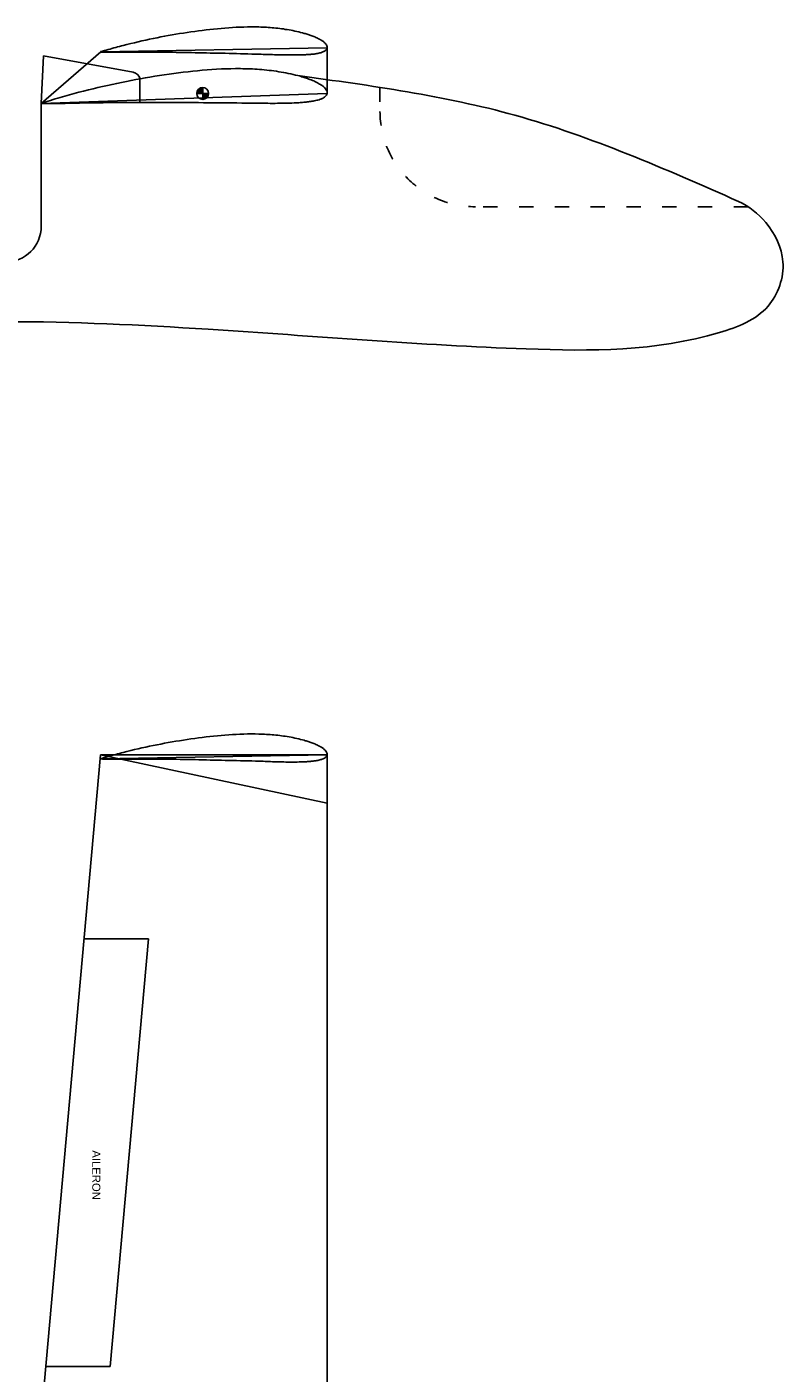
# Model space of a CAD drawing. Header units: millimetres. Extents: x 2638 to 6427, y 1322 to 3912.
# Tile 9 of 9: x 5791 to 6426, y 2501 to 3630. Entities that reach past the tile are written whole.
import ezdxf

# ---------------------------------------------------------------- set-up
doc = ezdxf.new("R2010")
doc.units = ezdxf.units.MM
doc.linetypes.add('ACAD_ISO03W100', pattern=[30, 12, -18])
doc.layers.add('7', color=7, linetype='Continuous')
doc.styles.get("Standard").update_dxf_attribs({"font": 'arial.ttf'})

msp = doc.modelspace()

# ---------------------------------------------------------------- hatches: boundary and pattern name
for points in [[(5938.1, 3579.2), (5938.1, 3574.2), (5933.1, 3574.2, -0.414214)], [(5938.1, 3574.2), (5943.1, 3574.2, -0.414214), (5938.1, 3569.2)]]:
    msp.add_hatch(color=256).paths.add_polyline_path(points)

# ---------------------------------------------------------------- linework, layer by layer
at = {"color": 1}
for p, q in [((5852.6, 3609.1), (5802.7, 3565.8)), ((6042.5, 3612.4), (6042.5, 3574.2)), ((5802.7, 2462), (5852.5, 3019.4)), ((5852.5, 3019.4), (6042.5, 2979)), ((6042.5, 2179.4), (6042.5, 2979)), ((5838.7, 2865.2), (5892.7, 2865.2)), ((5860.6, 2506.4), (5892.7, 2865.2)), ((5806.6, 2506.4), (5860.6, 2506.4))]:
    msp.add_line(p, q, dxfattribs=at)
at = {"color": 3}
for p, q in [((5804.6, 3605.8), (5802.7, 3565.8)), ((5804.6, 3605.8), (5879.7, 3592)), ((5885.5, 3586.5), (5885.5, 3566.7)), ((5802.7, 3565.7), (5802.7, 3462.8))]:
    msp.add_line(p, q, dxfattribs=at)
for p, q in [((5933.1, 3574.2), (5943.1, 3574.2)), ((5938.1, 3579.2), (5938.1, 3569.2))]:
    msp.add_line(p, q)
at = {"color": 3, "linetype": 'ACAD_ISO03W100'}
for p, q in [((6086.8, 3579.3), (6086.8, 3559.2)), ((6395.4, 3479.2), (6166.8, 3479.2))]:
    msp.add_line(p, q, dxfattribs=at)
at = {"color": 4}
for p in [(5852.5, 3019.4), (6042.5, 2979)]:
    msp.add_line(p, (6042.5, 3019.4), dxfattribs=at)
msp.add_circle((5938.1, 3574.2), 5)
at = {"color": 3}
for centre, radius, start, end in [((5878.7, 3585.1), 7, 11.8561, 81.4812), ((5772.7, 3462.8), 30, 270, 0)]:
    msp.add_arc(centre, radius, start, end, dxfattribs=at)
at = {"color": 3, "linetype": 'ACAD_ISO03W100'}
msp.add_arc((6166.8, 3559.2), 80, 180, 270, dxfattribs=at)
at = {"color": 3}
for points, knots in [([(6018, 3589.2), (6079.4, 3580.8), (6207.5, 3563.2), (6325.8, 3510.9), (6387.4, 3483.7)], [0, 0, 0, 0, 184.93865, 385.838848, 385.838848, 385.838848, 385.838848]), ([(6387.4, 3483.7), (6396.2, 3479.7), (6413.6, 3465.8), (6430.1, 3432.6), (6415, 3389.1), (6333.1, 3357.6), (6174.5, 3358.5), (5975.1, 3375.6), (5829.4, 3382.8), (5772.7, 3382.8)], [0, 0, 0, 0, 29.128913, 65.043462, 104.21936, 150.56874, 313.32456, 580.336707, 750.567583, 750.567583, 750.567583, 750.567583])]:
    msp.add_open_spline(points, degree=3, knots=knots, dxfattribs=at)
at = {"layer": '7', "color": 1, "linetype": 'Continuous'}
for points in [[(5852.5, 3609.3), (5854.1, 3609.7), (5855.7, 3610.2), (5857.3, 3610.6), (5858.8, 3611.1), (5860.4, 3611.5), (5862, 3612), (5863.6, 3612.4), (5865.2, 3612.8), (5866.7, 3613.3), (5868.3, 3613.7), (5869.9, 3614.1), (5871.5, 3614.5), (5874.6, 3615.3), (5877.8, 3616.1), (5880.9, 3616.8), (5884.1, 3617.6), (5887.2, 3618.3), (5890.4, 3619), (5893.5, 3619.7), (5896.7, 3620.3), (5899.8, 3621), (5903, 3621.6), (5906.2, 3622.2), (5909.3, 3622.8), (5912.5, 3623.3), (5915.6, 3623.9), (5918.8, 3624.4), (5921.9, 3624.9), (5925.1, 3625.4), (5928.3, 3625.8), (5931.4, 3626.3), (5934.6, 3626.7), (5937.7, 3627.1), (5940.9, 3627.5), (5944.1, 3627.9), (5947.2, 3628.2), (5950.4, 3628.5), (5953.6, 3628.8), (5956.7, 3629.1), (5959.9, 3629.3), (5963, 3629.5), (5966.2, 3629.7), (5969.4, 3629.8), (5972.5, 3629.9), (5975.7, 3630), (5978.9, 3630), (5982, 3630), (5985.2, 3630), (5986.8, 3629.9), (5988.4, 3629.8), (5990, 3629.8), (5991.6, 3629.7), (5993.1, 3629.6), (5994.7, 3629.5), (5996.3, 3629.3), (5997.9, 3629.2), (5999.5, 3629), (6001.1, 3628.9), (6002.7, 3628.7), (6004.2, 3628.5), (6005.8, 3628.3), (6007.4, 3628), (6009, 3627.8), (6010.6, 3627.5), (6012.2, 3627.2), (6013.8, 3626.9), (6015.4, 3626.6), (6017, 3626.2), (6018.6, 3625.9), (6020.1, 3625.5), (6021.7, 3625.1), (6023.3, 3624.6), (6024.1, 3624.4), (6024.9, 3624.2), (6025.7, 3623.9), (6026.5, 3623.7), (6027.3, 3623.4), (6028.1, 3623.1), (6028.9, 3622.8), (6029.7, 3622.6), (6030.5, 3622.2), (6031.3, 3621.9), (6032.1, 3621.6), (6032.9, 3621.3), (6033.7, 3620.9), (6034.5, 3620.5), (6035.3, 3620.1), (6036.1, 3619.7), (6036.9, 3619.3), (6037.7, 3618.8), (6038.1, 3618.5), (6038.5, 3618.3), (6038.9, 3618), (6039.3, 3617.7), (6039.7, 3617.4), (6040.1, 3617), (6040.8, 3616.4), (6041.4, 3615.6), (6041.9, 3614.9), (6042.3, 3614.1), (6042.5, 3613.3), (6042.5, 3612.4), (6042.3, 3611.9), (6042.1, 3611.4), (6041.7, 3610.9), (6041.2, 3610.5), (6040.7, 3610), (6040.2, 3609.7), (6039.8, 3609.5), (6039.4, 3609.3), (6039, 3609.1), (6038.6, 3608.9), (6038.2, 3608.8), (6037.8, 3608.7), (6037.1, 3608.4), (6036.3, 3608.2), (6035.5, 3608), (6034.7, 3607.8), (6033.9, 3607.7), (6033.1, 3607.5), (6032.3, 3607.4), (6031.5, 3607.3), (6030.7, 3607.2), (6029.9, 3607.1), (6029.2, 3607.1), (6028.4, 3607), (6027.6, 3606.9), (6026.8, 3606.9), (6026, 3606.8), (6025.2, 3606.8), (6024.4, 3606.7), (6023.6, 3606.7), (6022, 3606.6), (6020.5, 3606.6), (6018.9, 3606.5), (6017.3, 3606.5), (6015.7, 3606.5), (6014.1, 3606.5), (6012.5, 3606.5), (6011, 3606.5), (6009.4, 3606.5), (6007.8, 3606.5), (6006.2, 3606.5), (6004.6, 3606.6), (6003, 3606.6), (6001.5, 3606.6), (5999.9, 3606.7), (5998.3, 3606.7), (5996.7, 3606.8), (5995.1, 3606.8), (5993.5, 3606.9), (5991.9, 3606.9), (5990.4, 3607), (5988.8, 3607), (5987.2, 3607.1), (5985.6, 3607.1), (5982.4, 3607.2), (5979.3, 3607.3), (5976.1, 3607.4), (5972.9, 3607.5), (5969.8, 3607.6), (5966.6, 3607.7), (5963.4, 3607.7), (5960.3, 3607.8), (5957.1, 3607.9), (5953.9, 3607.9), (5950.8, 3608), (5947.6, 3608.1), (5944.4, 3608.1), (5941.2, 3608.2), (5938.1, 3608.3), (5934.9, 3608.4), (5931.7, 3608.4), (5928.6, 3608.5), (5925.4, 3608.5), (5922.2, 3608.6), (5919.1, 3608.7), (5915.9, 3608.7), (5912.7, 3608.8), (5909.6, 3608.8), (5906.4, 3608.8), (5903.2, 3608.9), (5900.1, 3608.9), (5896.9, 3608.9), (5893.7, 3608.9), (5890.6, 3609), (5887.4, 3609), (5884.2, 3609), (5881.1, 3609), (5877.9, 3609), (5874.7, 3609), (5871.6, 3608.9), (5870, 3608.9), (5868.4, 3608.9), (5866.8, 3608.9), (5865.2, 3608.9), (5863.6, 3608.9), (5862.1, 3608.9), (5860.5, 3608.9), (5858.9, 3608.9), (5857.3, 3608.9), (5855.7, 3609), (5854.1, 3609), (5852.6, 3609), (5852.5, 3609.3)], [(6042.5, 3612.4), (5852.6, 3609.1)], [(5802.7, 3566), (5804.6, 3566.6), (5806.6, 3567.2), (5808.6, 3567.8), (5810.6, 3568.4), (5812.6, 3569.1), (5814.5, 3569.6), (5816.5, 3570.2), (5818.5, 3570.8), (5820.5, 3571.4), (5822.5, 3571.9), (5824.4, 3572.5), (5826.4, 3573), (5830.4, 3574.1), (5834.3, 3575.2), (5838.3, 3576.2), (5842.3, 3577.2), (5846.3, 3578.2), (5850.2, 3579.1), (5854.2, 3580), (5858.2, 3580.9), (5862.1, 3581.8), (5866.1, 3582.7), (5870.1, 3583.5), (5874.1, 3584.3), (5878, 3585.1), (5882, 3585.8), (5886, 3586.6), (5890, 3587.3), (5893.9, 3588), (5897.9, 3588.6), (5901.9, 3589.3), (5905.9, 3589.9), (5909.9, 3590.4), (5913.8, 3591), (5917.8, 3591.5), (5921.8, 3592), (5925.8, 3592.5), (5929.8, 3592.9), (5933.8, 3593.3), (5937.8, 3593.7), (5941.8, 3594), (5945.8, 3594.3), (5949.8, 3594.6), (5953.8, 3594.8), (5957.8, 3594.9), (5961.7, 3595), (5965.7, 3595.1), (5969.8, 3595.1), (5971.8, 3595), (5973.8, 3595), (5975.8, 3594.9), (5977.8, 3594.9), (5979.8, 3594.8), (5981.8, 3594.7), (5983.8, 3594.5), (5985.8, 3594.4), (5987.8, 3594.2), (5989.8, 3594), (5991.8, 3593.8), (5993.8, 3593.6), (5995.8, 3593.4), (5997.9, 3593.1), (5999.9, 3592.8), (6001.9, 3592.5), (6003.9, 3592.2), (6005.9, 3591.9), (6007.9, 3591.5), (6009.9, 3591.1), (6012, 3590.6), (6014, 3590.2), (6016, 3589.7), (6018, 3589.2), (6019, 3588.9), (6020, 3588.6), (6021, 3588.3), (6022, 3588), (6023.1, 3587.7), (6024.1, 3587.4), (6025.1, 3587.1), (6026.1, 3586.7), (6027.1, 3586.3), (6028.1, 3586), (6029.1, 3585.6), (6030.1, 3585.1), (6031.2, 3584.7), (6032.2, 3584.2), (6033.3, 3583.7), (6034.3, 3583.2), (6035.3, 3582.7), (6036.2, 3582.1), (6036.8, 3581.8), (6037.3, 3581.5), (6037.8, 3581.2), (6038.3, 3580.8), (6038.8, 3580.4), (6039.3, 3580), (6040.2, 3579.1), (6041, 3578.2), (6041.7, 3577.3), (6042.2, 3576.3), (6042.5, 3575.2), (6042.5, 3574.2), (6042.3, 3573.5), (6042, 3572.9), (6041.5, 3572.3), (6040.9, 3571.7), (6040.3, 3571.2), (6039.6, 3570.7), (6039.2, 3570.4), (6038.7, 3570.1), (6038.2, 3569.9), (6037.7, 3569.7), (6037.2, 3569.5), (6036.7, 3569.3), (6035.7, 3569), (6034.7, 3568.7), (6033.8, 3568.5), (6032.8, 3568.2), (6031.7, 3568), (6030.7, 3567.8), (6029.7, 3567.7), (6028.8, 3567.5), (6027.8, 3567.4), (6026.8, 3567.2), (6025.8, 3567.1), (6024.8, 3567), (6023.8, 3566.9), (6022.8, 3566.8), (6021.8, 3566.7), (6020.8, 3566.7), (6019.8, 3566.6), (6018.8, 3566.5), (6016.8, 3566.4), (6014.8, 3566.3), (6012.8, 3566.2), (6010.8, 3566.1), (6008.8, 3566.1), (6006.8, 3566), (6004.8, 3566), (6002.8, 3566), (6000.8, 3566), (5998.8, 3565.9), (5996.8, 3565.9), (5994.8, 3565.9), (5992.8, 3566), (5990.8, 3566), (5988.8, 3566), (5986.8, 3566), (5984.8, 3566.1), (5982.8, 3566.1), (5980.8, 3566.1), (5978.8, 3566.2), (5976.8, 3566.2), (5974.8, 3566.2), (5972.8, 3566.2), (5970.8, 3566.2), (5966.8, 3566.3), (5962.7, 3566.3), (5958.7, 3566.4), (5954.7, 3566.4), (5950.7, 3566.5), (5946.7, 3566.5), (5942.7, 3566.5), (5938.7, 3566.5), (5934.7, 3566.6), (5930.7, 3566.6), (5926.7, 3566.6), (5922.7, 3566.6), (5918.7, 3566.6), (5914.7, 3566.6), (5910.7, 3566.7), (5906.7, 3566.7), (5902.7, 3566.7), (5898.7, 3566.7), (5894.7, 3566.7), (5890.7, 3566.7), (5886.7, 3566.7), (5882.7, 3566.7), (5878.7, 3566.7), (5874.7, 3566.7), (5870.7, 3566.7), (5866.7, 3566.6), (5862.7, 3566.6), (5858.7, 3566.6), (5854.7, 3566.5), (5850.7, 3566.5), (5846.7, 3566.4), (5842.7, 3566.3), (5838.7, 3566.3), (5834.7, 3566.2), (5830.7, 3566.1), (5826.7, 3566), (5824.7, 3566), (5822.7, 3565.9), (5820.7, 3565.9), (5818.7, 3565.8), (5816.7, 3565.8), (5814.7, 3565.7), (5812.7, 3565.7), (5810.7, 3565.7), (5808.7, 3565.7), (5806.7, 3565.7), (5804.7, 3565.7), (5802.7, 3565.7), (5802.7, 3566)], [(6042.5, 3574.2), (5802.7, 3565.8)]]:
    msp.add_lwpolyline(points, dxfattribs=at)
at = {"layer": '7', "color": 3, "linetype": 'Continuous'}
msp.add_lwpolyline([(6018, 3589.2), (6019, 3588.9), (6020, 3588.6), (6021, 3588.3), (6022, 3588), (6023.1, 3587.7), (6024.1, 3587.4), (6025.1, 3587.1), (6026.1, 3586.7), (6027.1, 3586.3), (6028.1, 3586), (6029.1, 3585.6), (6030.1, 3585.1), (6031.2, 3584.7), (6032.2, 3584.2), (6033.3, 3583.7), (6034.3, 3583.2), (6035.3, 3582.7), (6036.2, 3582.1), (6036.8, 3581.8), (6037.3, 3581.5), (6037.8, 3581.2), (6038.3, 3580.8), (6038.8, 3580.4), (6039.3, 3580), (6040.2, 3579.1), (6041, 3578.2), (6041.7, 3577.3), (6042.2, 3576.3), (6042.5, 3575.2), (6042.5, 3574.2), (6042.3, 3573.5), (6042, 3572.9), (6041.5, 3572.3), (6040.9, 3571.7), (6040.3, 3571.2), (6039.6, 3570.7), (6039.2, 3570.4), (6038.7, 3570.1), (6038.2, 3569.9), (6037.7, 3569.7), (6037.2, 3569.5), (6036.7, 3569.3), (6035.7, 3569), (6034.7, 3568.7), (6033.8, 3568.5), (6032.8, 3568.2), (6031.7, 3568), (6030.7, 3567.8), (6029.7, 3567.7), (6028.8, 3567.5), (6027.8, 3567.4), (6026.8, 3567.2), (6025.8, 3567.1), (6024.8, 3567), (6023.8, 3566.9), (6022.8, 3566.8), (6021.8, 3566.7), (6020.8, 3566.7), (6019.8, 3566.6), (6018.8, 3566.5), (6016.8, 3566.4), (6014.8, 3566.3), (6012.8, 3566.2), (6010.8, 3566.1), (6008.8, 3566.1), (6006.8, 3566), (6004.8, 3566), (6002.8, 3566), (6000.8, 3566), (5998.8, 3565.9), (5996.8, 3565.9), (5994.8, 3565.9), (5992.8, 3566), (5990.8, 3566), (5988.8, 3566), (5986.8, 3566), (5984.8, 3566.1), (5982.8, 3566.1), (5980.8, 3566.1), (5978.8, 3566.2), (5976.8, 3566.2), (5974.8, 3566.2), (5972.8, 3566.2), (5970.8, 3566.2), (5966.8, 3566.3), (5962.7, 3566.3), (5958.7, 3566.4), (5954.7, 3566.4), (5950.7, 3566.5), (5946.7, 3566.5), (5942.7, 3566.5), (5938.7, 3566.5), (5934.7, 3566.6), (5930.7, 3566.6), (5926.7, 3566.6), (5922.7, 3566.6), (5918.7, 3566.6), (5914.7, 3566.6), (5910.7, 3566.7), (5906.7, 3566.7), (5902.7, 3566.7), (5898.7, 3566.7), (5894.7, 3566.7), (5890.7, 3566.7), (5886.7, 3566.7), (5885.5, 3566.7)], dxfattribs=at)
at = {"layer": '7', "color": 4, "linetype": 'Continuous'}
for points in [[(5852.5, 3016.2), (5854.1, 3016.7), (5855.7, 3017.1), (5857.3, 3017.6), (5858.8, 3018), (5860.4, 3018.5), (5862, 3018.9), (5863.6, 3019.4), (5865.2, 3019.8), (5866.7, 3020.2), (5868.3, 3020.6), (5869.9, 3021), (5871.5, 3021.5), (5874.6, 3022.2), (5877.8, 3023), (5880.9, 3023.8), (5884.1, 3024.5), (5887.2, 3025.2), (5890.4, 3025.9), (5893.5, 3026.6), (5896.7, 3027.3), (5899.8, 3027.9), (5903, 3028.5), (5906.2, 3029.1), (5909.3, 3029.7), (5912.5, 3030.3), (5915.6, 3030.8), (5918.8, 3031.3), (5921.9, 3031.8), (5925.1, 3032.3), (5928.3, 3032.8), (5931.4, 3033.2), (5934.6, 3033.7), (5937.7, 3034.1), (5940.9, 3034.4), (5944.1, 3034.8), (5947.2, 3035.1), (5950.4, 3035.5), (5953.6, 3035.7), (5956.7, 3036), (5959.9, 3036.3), (5963, 3036.5), (5966.2, 3036.6), (5969.4, 3036.8), (5972.5, 3036.9), (5975.7, 3037), (5978.9, 3037), (5982, 3037), (5985.2, 3036.9), (5986.8, 3036.9), (5988.4, 3036.8), (5990, 3036.7), (5991.6, 3036.6), (5993.1, 3036.5), (5994.7, 3036.4), (5996.3, 3036.3), (5997.9, 3036.1), (5999.5, 3036), (6001.1, 3035.8), (6002.7, 3035.6), (6004.2, 3035.4), (6005.8, 3035.2), (6007.4, 3035), (6009, 3034.7), (6010.6, 3034.5), (6012.2, 3034.2), (6013.8, 3033.9), (6015.4, 3033.5), (6017, 3033.2), (6018.6, 3032.8), (6020.1, 3032.4), (6021.7, 3032), (6023.3, 3031.6), (6024.1, 3031.3), (6024.9, 3031.1), (6025.7, 3030.9), (6026.5, 3030.6), (6027.3, 3030.4), (6028.1, 3030.1), (6028.9, 3029.8), (6029.7, 3029.5), (6030.5, 3029.2), (6031.3, 3028.9), (6032.1, 3028.6), (6032.9, 3028.2), (6033.7, 3027.8), (6034.5, 3027.5), (6035.3, 3027.1), (6036.1, 3026.6), (6036.9, 3026.2), (6037.7, 3025.8), (6038.1, 3025.5), (6038.5, 3025.2), (6038.9, 3025), (6039.3, 3024.7), (6039.7, 3024.3), (6040.1, 3024), (6040.8, 3023.3), (6041.4, 3022.6), (6041.9, 3021.8), (6042.3, 3021), (6042.5, 3020.2), (6042.5, 3019.4), (6042.3, 3018.9), (6042.1, 3018.3), (6041.7, 3017.9), (6041.2, 3017.4), (6040.7, 3017), (6040.2, 3016.6), (6039.8, 3016.4), (6039.4, 3016.2), (6039, 3016), (6038.6, 3015.9), (6038.2, 3015.7), (6037.8, 3015.6), (6037.1, 3015.4), (6036.3, 3015.2), (6035.5, 3015), (6034.7, 3014.8), (6033.9, 3014.6), (6033.1, 3014.5), (6032.3, 3014.4), (6031.5, 3014.3), (6030.7, 3014.2), (6029.9, 3014.1), (6029.2, 3014), (6028.4, 3013.9), (6027.6, 3013.9), (6026.8, 3013.8), (6026, 3013.8), (6025.2, 3013.7), (6024.4, 3013.7), (6023.6, 3013.6), (6022, 3013.6), (6020.5, 3013.5), (6018.9, 3013.5), (6017.3, 3013.4), (6015.7, 3013.4), (6014.1, 3013.4), (6012.5, 3013.4), (6011, 3013.4), (6009.4, 3013.4), (6007.8, 3013.4), (6006.2, 3013.5), (6004.6, 3013.5), (6003, 3013.5), (6001.5, 3013.6), (5999.9, 3013.6), (5998.3, 3013.7), (5996.7, 3013.7), (5995.1, 3013.8), (5993.5, 3013.8), (5991.9, 3013.9), (5990.4, 3013.9), (5988.8, 3014), (5987.2, 3014), (5985.6, 3014.1), (5982.4, 3014.2), (5979.3, 3014.3), (5976.1, 3014.4), (5972.9, 3014.4), (5969.8, 3014.5), (5966.6, 3014.6), (5963.4, 3014.7), (5960.3, 3014.8), (5957.1, 3014.8), (5953.9, 3014.9), (5950.8, 3015), (5947.6, 3015), (5944.4, 3015.1), (5941.2, 3015.2), (5938.1, 3015.2), (5934.9, 3015.3), (5931.7, 3015.4), (5928.6, 3015.4), (5925.4, 3015.5), (5922.2, 3015.6), (5919.1, 3015.6), (5915.9, 3015.7), (5912.7, 3015.7), (5909.6, 3015.8), (5906.4, 3015.8), (5903.2, 3015.8), (5900.1, 3015.9), (5896.9, 3015.9), (5893.7, 3015.9), (5890.6, 3015.9), (5887.4, 3015.9), (5884.2, 3015.9), (5881.1, 3015.9), (5877.9, 3015.9), (5874.7, 3015.9), (5871.6, 3015.9), (5870, 3015.9), (5868.4, 3015.9), (5866.8, 3015.8), (5865.2, 3015.8), (5863.6, 3015.8), (5862.1, 3015.8), (5860.5, 3015.8), (5858.9, 3015.9), (5857.3, 3015.9), (5855.7, 3015.9), (5854.1, 3015.9), (5852.6, 3016), (5852.5, 3016.2)], [(6042.5, 3019.4), (5852.6, 3016.1)]]:
    msp.add_lwpolyline(points, dxfattribs=at)

# ---------------------------------------------------------------- texts
at = {"color": 1, "insert": (5852.3, 2646.1), "char_height": 6.79, "attachment_point": 3, "rotation": 270}
msp.add_mtext_dynamic_manual_height_columns('AILERON', width=61.171, gutter_width=12.5, heights=[0], dxfattribs=at)

doc.saveas('drawing.dxf')
